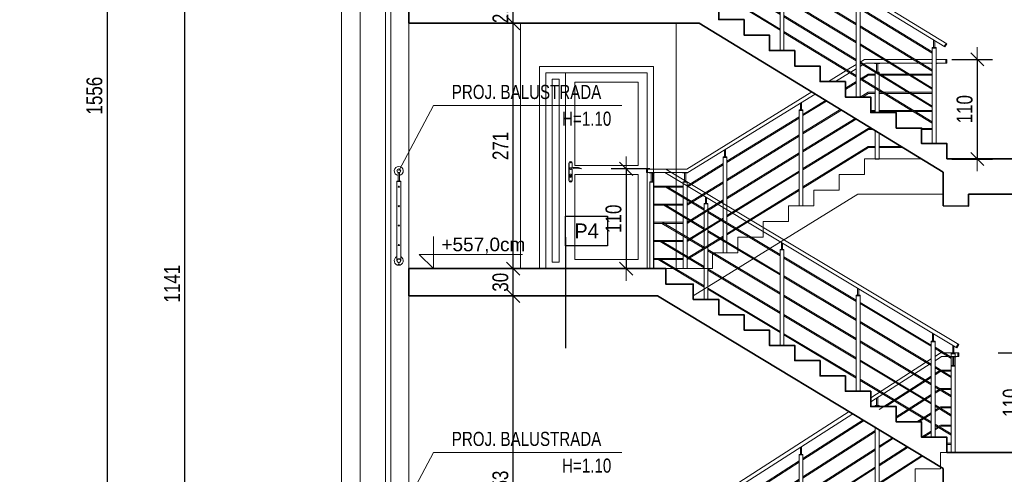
# Model space of a CAD drawing. Header units: millimetres. Extents: x -539 to 9013, y -5271 to -2164.
# Tile 3 of 15: x 305 to 1392, y -3929 to -3427. Entities that reach past the tile are written whole.
import ezdxf
from ezdxf.enums import TextEntityAlignment as Align

# ---------------------------------------------------------------- set-up
doc = ezdxf.new("R2010")
doc.units = ezdxf.units.MM
for name, color, linetype, lineweight in [('BA_txc', 1, 'Continuous', 18), ('BA_txs', 2, 'Continuous', 18), ('PG_WIDOKOWE_CIENKIE', 1, 'Continuous', 18), ('PG_WYMIARY', 1, 'Continuous', 18), ('PG_ŚCIANY_SŁUPY', 4, 'Continuous', 35)]:
    doc.layers.add(name, color=color, linetype=linetype, lineweight=lineweight)
doc.layers.add('BS_TXG', color=2, linetype='Continuous')
doc.styles.add('BIKTG', font='BIKROMSW.SHX')
doc.styles.add('BIKTS', font='bikromsw.shx', dxfattribs={"width": 0.85})
doc.styles.add('BIKWYM', font='BIKROMSW.SHX', dxfattribs={"width": 0.8})
doc.styles.get("Standard").update_dxf_attribs({"font": 'arial.ttf'})
doc.dimstyles.new('BA_KR_50', dxfattribs={"dimscale": 0.5, "dimtxt": 25, "dimasz": 1.666667, "dimexe": 24, "dimexo": 0, "dimgap": 0, "dimtad": 0, "dimdec": 1, "dimrnd": 0.5, "dimzin": 9, "dimdsep": 46, "dimtxsty": 'BIKWYM', "dimblk": 'WYM-KR', "dimcen": 0, "dimdle": 20, "dimclrd": 256, "dimclre": 256, "dimclrt": 7, "dimadec": 0, "dimazin": 0, "dimtfac": 0.033333, "dimtdec": 1, "dimtmove": 0, "dimatfit": 3, "dimldrblk": 'WYM-KR', "dimfxl": 40, "dimfxlon": 1, "dimtvp": 0.8, "dimtolj": 1, "dimarcsym": 0})

# ---------------------------------------------------------------- blocks, each defined once
blk = doc.blocks.new('OZNWAR')
blk.add_lwpolyline([(-35, 0), (-35, 50), (35, 50), (35, 0)], close=True)
at = {"style": 'BIKTG'}
blk.add_attdef('OZNWAR', text='', height=25, dxfattribs=at).set_placement((0, 25), align=Align.MIDDLE)
blk = doc.blocks.new('SLUPEK')
blk.add_lwpolyline([(20496.3, -761.7), (20502.5, -761.7), (20502.5, -762.1), (20496.3, -762.1)], close=True)
for points in [[(20497.3, -867.7), (20497.3, -771.7), (20501.5, -771.7), (20501.5, -867.7), (20497.3, -867.7)], [(20498.8, -771.7), (20498.8, -762.1)], [(20500, -762.1), (20500, -771.7)], [(20497.3, -772.3), (20501.5, -772.3)]]:
    blk.add_lwpolyline(points)
blk = doc.blocks.new('balustrada_3')
for points in [[(997.3, -3591.5), (1018.5, -3591.5), (1342.1, -3785.4)], [(997.3, -3591.5), (997.3, -3595.5)], [(997.3, -3595.5), (1017.4, -3595.5), (1340, -3788.8)], [(998.3, -3591.5), (998.3, -3595.5)], [(1005.4, -3701.5), (1005.4, -3595.5)], [(1018.9, -3610.3), (1005.4, -3610.3)], [(1018.6, -3611.5), (1005.4, -3611.5)], [(1018.6, -3611.5), (1060.9, -3636.9)], [(1018.9, -3610.3), (1060.9, -3635.5)], [(1016.8, -3630.3), (1005.4, -3630.3)], [(1016.5, -3631.5), (1005.4, -3631.5)], [(1016.5, -3631.5), (1060.9, -3658.1)], [(1016.8, -3630.3), (1060.9, -3656.7)], [(1062.4, -3629.5), (1062.4, -3622.4)], [(1063.6, -3629.5), (1063.6, -3623.2)], [(1065.1, -3638.1), (1144.9, -3685.9)], [(1065.1, -3639.5), (1144.9, -3687.3)], [(1014.7, -3650.3), (1005.4, -3650.3)], [(1014.4, -3651.5), (1005.4, -3651.5)], [(1014.4, -3651.5), (1060.9, -3679.3)], [(1014.7, -3650.3), (1060.9, -3677.9)], [(1065.1, -3659.3), (1144.9, -3707.1)], [(1065.1, -3660.7), (1144.9, -3708.5)], [(1012.7, -3670.3), (1005.4, -3670.3)], [(1012.3, -3671.5), (1005.4, -3671.5)], [(1012.3, -3671.5), (1060.9, -3700.6)], [(1012.7, -3670.3), (1060.9, -3699.2)], [(1146.4, -3680.2), (1146.4, -3672.8)], [(1147.6, -3680.2), (1147.6, -3673.5)], [(1065.1, -3680.5), (1144.9, -3728.3)], [(1065.1, -3681.9), (1144.9, -3729.7)], [(1010.6, -3690.3), (1005.4, -3690.3)], [(1010.3, -3691.5), (1005.4, -3691.5)], [(1010.3, -3691.5), (1060.9, -3721.8)], [(1010.6, -3690.3), (1060.9, -3720.4)], [(1149.1, -3688.4), (1228.9, -3736.2)], [(1149.1, -3689.8), (1228.9, -3737.6)], [(1065.1, -3701.7), (1144.9, -3749.5)], [(1065.1, -3703.1), (1144.9, -3750.9)], [(1149.1, -3709.6), (1228.9, -3757.4)], [(1149.1, -3711), (1228.9, -3758.8)], [(1065.1, -3722.9), (1144.9, -3770.7)], [(1065.1, -3724.3), (1144.9, -3772.1)], [(1230.4, -3730.9), (1230.4, -3723.1)], [(1231.6, -3730.9), (1231.6, -3723.8)], [(1149.1, -3730.8), (1228.9, -3778.6)], [(1149.1, -3732.2), (1228.9, -3780)], [(1233.1, -3738.7), (1311.6, -3785.8)], [(1233.1, -3740.1), (1311.6, -3787.2)], [(1149.1, -3752.1), (1228.9, -3799.9)], [(1149.1, -3753.5), (1228.9, -3801.3)], [(1233.1, -3760), (1311.6, -3807)], [(1233.1, -3761.4), (1311.6, -3808.4)], [(1313.2, -3781.6), (1313.2, -3772.7)], [(1149.1, -3773.3), (1228.9, -3821.1)], [(1149.1, -3774.7), (1228.9, -3822.5)], [(1233.1, -3781.2), (1311.6, -3828.2)], [(1233.1, -3782.6), (1311.6, -3829.6)], [(1314.4, -3781.6), (1314.4, -3773.4)], [(1315.9, -3788.3), (1333.9, -3799.1)], [(1315.9, -3789.7), (1333.9, -3800.5)], [(1335.4, -3794.9), (1335.4, -3786.1)], [(1336.6, -3794.9), (1336.6, -3786.8)], [(1339.2, -3788.3), (1341.2, -3784.9)], [(1340, -3788.8), (1342.1, -3785.4)], [(1233.1, -3802.4), (1311.6, -3849.5)], [(1233.1, -3803.8), (1311.6, -3850.9)], [(1315.9, -3809.6), (1333.9, -3820.4)], [(1315.9, -3811), (1333.9, -3821.7)], [(1233.1, -3823.6), (1311.6, -3870.7)], [(1233.1, -3825), (1311.6, -3872.1)], [(1315.9, -3830.8), (1333.9, -3841.6)], [(1315.9, -3832.2), (1333.9, -3843)], [(1315.9, -3852), (1333.9, -3862.8)], [(1315.9, -3853.4), (1333.9, -3864.2)], [(1315.9, -3873.2), (1333.9, -3884)], [(1315.9, -3874.6), (1333.9, -3885.4)]]:
    blk.add_lwpolyline(points)
for points in [[(1060.9, -3735.5), (1065.1, -3735.5), (1065.1, -3629.5), (1060.9, -3629.5)], [(1065.1, -3630.1), (1060.9, -3630.1), (1060.9, -3629.5), (1065.1, -3629.5)], [(1144.9, -3786.2), (1149.1, -3786.2), (1149.1, -3680.2), (1144.9, -3680.2)], [(1149.1, -3680.8), (1144.9, -3680.8), (1144.9, -3680.2), (1149.1, -3680.2)], [(1228.9, -3836.9), (1233.1, -3836.9), (1233.1, -3730.9), (1228.9, -3730.9)], [(1233.1, -3731.5), (1228.9, -3731.5), (1228.9, -3730.9), (1233.1, -3730.9)], [(1311.6, -3887.6), (1315.9, -3887.6), (1315.9, -3781.6), (1311.6, -3781.6)], [(1315.9, -3782.2), (1311.6, -3782.2), (1311.6, -3781.6), (1315.9, -3781.6)], [(1333.9, -3904.5), (1338.1, -3904.5), (1338.1, -3794.9), (1333.9, -3794.9)], [(1338.1, -3795.5), (1333.9, -3795.5), (1333.9, -3794.9), (1338.1, -3794.9)]]:
    blk.add_lwpolyline(points, close=True)
at = {"xscale": -1}
blk.add_blockref('SLUPEK', (21502.6, -2833.8), dxfattribs=at)
blk = doc.blocks.new('balustrada_5')
for points in [[(1329, -3453.4), (1077, -3299.5), (1056.9, -3299.5)], [(1056.9, -3299.5), (1056.9, -3303.5)], [(1326.9, -3456.8), (1075.9, -3303.5), (1056.9, -3303.5)], [(1057.9, -3299.5), (1057.9, -3303.5)], [(1077, -3318.2), (1065.1, -3318.2)], [(1076.7, -3319.4), (1065.1, -3319.4)], [(1144.9, -3361.1), (1076.7, -3319.4)], [(1144.9, -3359.7), (1077, -3318.2)], [(1077, -3338.1), (1065.1, -3338.1)], [(1076.7, -3339.3), (1065.1, -3339.3)], [(1144.9, -3381), (1076.7, -3339.3)], [(1144.9, -3379.6), (1077, -3338.1)], [(1146.4, -3354.8), (1146.4, -3346.5)], [(1147.6, -3347.3), (1147.6, -3354.8)], [(1077, -3358), (1065.1, -3358)], [(1076.7, -3359.2), (1065.1, -3359.2)], [(1144.9, -3400.9), (1076.7, -3359.2)], [(1144.9, -3399.5), (1077, -3358)], [(1144.9, -3460.8), (1144.9, -3354.8), (1149.1, -3354.8), (1149.1, -3460.8), (1144.9, -3460.8)], [(1144.9, -3355.4), (1149.1, -3355.4)], [(1228.9, -3411), (1149.1, -3362.2)], [(1228.9, -3412.4), (1149.1, -3363.7)], [(1077, -3378), (1065.1, -3378)], [(1076.7, -3379.2), (1065.1, -3379.2)], [(1144.9, -3420.8), (1076.7, -3379.2)], [(1144.9, -3419.4), (1077, -3378)], [(1228.9, -3430.9), (1149.1, -3382.2)], [(1228.9, -3432.3), (1149.1, -3383.6)], [(1077, -3395.5), (1065.1, -3395.5)], [(1076.7, -3396.7), (1065.1, -3396.7)], [(1144.9, -3438.4), (1076.7, -3396.7)], [(1144.9, -3437), (1077, -3395.5)], [(1228.9, -3450.8), (1149.1, -3402.1)], [(1230.4, -3406.1), (1230.4, -3397.8)], [(1231.6, -3398.6), (1231.6, -3406.1)], [(1228.9, -3452.2), (1149.1, -3403.5)], [(1228.9, -3512.1), (1228.9, -3406.1), (1233.1, -3406.1), (1233.1, -3512.1), (1228.9, -3512.1)], [(1228.9, -3406.7), (1233.1, -3406.7)], [(1312.9, -3462.3), (1233.1, -3413.5)], [(1228.9, -3470.7), (1149.1, -3422)], [(1228.9, -3472.1), (1149.1, -3423.4)], [(1312.9, -3463.7), (1233.1, -3415)], [(1312.9, -3482.2), (1233.1, -3433.5)], [(1312.9, -3483.6), (1233.1, -3434.9)], [(1228.9, -3488.3), (1149.1, -3439.6)], [(1228.9, -3489.7), (1149.1, -3441)], [(1312.9, -3502.1), (1233.1, -3453.4)], [(1312.9, -3503.5), (1233.1, -3454.8)], [(1312.9, -3563.4), (1312.9, -3457.4), (1317.1, -3457.4), (1317.1, -3563.4), (1312.9, -3563.4)], [(1314.4, -3457.4), (1314.4, -3449.1)], [(1315.6, -3449.9), (1315.6, -3457.4)], [(1326.1, -3456.2), (1328.1, -3452.8)], [(1326.9, -3456.8), (1329, -3453.4)], [(1312.9, -3458), (1317.1, -3458)], [(1312.9, -3522), (1233.1, -3473.3)], [(1312.9, -3523.4), (1233.1, -3474.7)], [(1312.9, -3539.6), (1233.1, -3490.9)], [(1312.9, -3541), (1233.1, -3492.3)]]:
    blk.add_lwpolyline(points)
blk.add_blockref('SLUPEK', (-19436.4, -2541.8))
blk = doc.blocks.new('WYM-KR')
at = {"linetype": 'ByBlock'}
blk.add_line((11.52, 0), (-11.52, 0), dxfattribs=at)
at = {"color": 7, "linetype": 'ByBlock'}
blk.add_line((6.24, 6.24), (-6.24, -6.24), dxfattribs=at)
blk = doc.blocks.new('*D368')
at = {"layer": 'Defpoints', "color": 0, "transparency": 16777216}
for p in [(1001.1, -3591.3), (974.9, -3701.5), (1001.1, -3701.5)]:
    blk.add_point(p, dxfattribs=at)
at = {"layer": 'PG_WYMIARY', "lineweight": -2, "transparency": 16777216}
for p, q in [((1001.1, -3591.3), (958.1, -3591.3)), ((974.9, -3592.5), (974.9, -3700.3)), ((1001.1, -3701.5), (958.1, -3701.5))]:
    blk.add_line(p, q, dxfattribs=at)
at = {"layer": 'PG_WYMIARY', "lineweight": -2, "transparency": 16777216, "xscale": 1.166666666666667, "yscale": 1.166666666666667, "zscale": 1.166666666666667}
for p, rotation in [((974.9, -3591.3), 90), ((974.9, -3701.5), 270)]:
    blk.add_blockref('WYM-KR', p, dxfattribs=dict(at, rotation=rotation))
at = {"layer": 'PG_WYMIARY', "color": 7, "transparency": 16777216, "insert": (960.9, -3646.4), "char_height": 17.5, "attachment_point": 5, "rotation": 90, "style": 'BIKWYM'}
blk.add_mtext('\\A1;110', dxfattribs=at)
blk = doc.blocks.new('balustrada_4')
for points in [[(1228.9, -3476.1), (1218.9, -3482.2)], [(1258.8, -3470.5), (1238, -3470.5), (1233.1, -3473.5)], [(1233.1, -3478.2), (1235.9, -3476.4)], [(1237.1, -3475.7), (1239.1, -3474.5), (1265.3, -3474.5)], [(1251.4, -3484.5), (1251.4, -3474.9)], [(1252.6, -3474.9), (1252.6, -3484.5)], [(1291.4, -3470.5), (1261.1, -3470.5)], [(1267.6, -3474.5), (1297.9, -3474.5)], [(1312.9, -3470.5), (1293.7, -3470.5)], [(1300.2, -3474.5), (1312.9, -3474.5)], [(1312.9, -3474.9), (1311.9, -3474.9), (1311.9, -3474.5), (1312.9, -3474.5)], [(1329, -3470.5), (1317.1, -3470.5)], [(1317.1, -3474.5), (1318.1, -3474.5), (1318.1, -3474.9), (1317.1, -3474.9)], [(1317.1, -3474.5), (1329, -3474.5)], [(1328, -3470.5), (1328, -3474.5)], [(1329, -3470.5), (1329, -3474.5)], [(1217.8, -3482.9), (1198.3, -3495)], [(1205.9, -3495), (1221.6, -3485.3)], [(1222.8, -3484.6), (1228.9, -3480.8)], [(1234.3, -3491.6), (1242, -3486.8), (1249.9, -3486.8)], [(1235.4, -3492.3), (1242.3, -3488), (1249.9, -3488)], [(1249.9, -3501.1), (1249.9, -3484.9)], [(1249.9, -3485.1), (1250.1, -3485.1)], [(1251.4, -3484.5), (1254.1, -3484.5), (1254.1, -3486.1)], [(1252.4, -3485.1), (1254.1, -3485.1)], [(1254.1, -3487.5), (1254.1, -3503.7)], [(1254.1, -3488), (1254.9, -3488)], [(1255.2, -3486.8), (1285.5, -3486.8)], [(1257.2, -3488), (1287.5, -3488)], [(1287.9, -3486.8), (1312.9, -3486.8)], [(1289.8, -3488), (1312.9, -3488)], [(1312.9, -3563.4), (1312.9, -3484.5)], [(1317.1, -3484.5), (1317.1, -3563.4)], [(1217, -3502.2), (1228.9, -3494.9)], [(1217, -3503.6), (1228.9, -3496.3)], [(1233.1, -3493.7), (1234.3, -3493)], [(997.3, -3595.5), (1043.1, -3595.5), (1183.6, -3508.7)], [(1179.8, -3506.4), (1042, -3591.5)], [(1233.4, -3512.1), (1242, -3506.8)], [(1235.7, -3512.1), (1242.3, -3508)], [(1242, -3506.8), (1249.9, -3506.8)], [(1242.3, -3508), (1249.9, -3508)], [(1249.9, -3529.2), (1249.9, -3502.5)], [(1254.1, -3505.1), (1254.1, -3529.2)], [(1254.1, -3506.8), (1256.9, -3506.8)], [(1254.1, -3508), (1258.8, -3508)], [(1259.2, -3506.8), (1285.6, -3506.8)], [(1261.1, -3508), (1287.6, -3508)], [(1287.9, -3506.8), (1312.9, -3506.8)], [(1289.9, -3508), (1312.9, -3508)], [(1167.4, -3526.3), (1167.4, -3518.7)], [(1167.4, -3526.3), (1167.4, -3518.7)], [(1168.6, -3526.3), (1168.6, -3517.9)], [(1168.6, -3526.3), (1168.6, -3517.9)], [(1170.1, -3531.2), (1195.1, -3515.8)], [(1170.1, -3532.6), (1196.2, -3516.5)], [(1170.1, -3551.1), (1211.3, -3525.7)], [(1170.1, -3552.5), (1212.5, -3526.4)], [(1245, -3526.8), (1249.9, -3526.8)], [(1245, -3528), (1249.9, -3528)], [(1254.1, -3526.8), (1289.6, -3526.8)], [(1254.1, -3528), (1291.5, -3528)], [(1291.9, -3526.8), (1312.9, -3526.8)], [(1293.8, -3528), (1312.9, -3528)], [(1086.1, -3583), (1165.9, -3533.8)], [(1086.1, -3584.4), (1165.9, -3535.2)], [(1170.1, -3571.1), (1227.6, -3535.6)], [(1170.1, -3572.5), (1228.8, -3536.3)], [(1086.1, -3603), (1165.9, -3553.8)], [(1086.1, -3604.4), (1165.9, -3555.2)], [(1170.1, -3591.1), (1242, -3546.8)], [(1170.1, -3592.5), (1242.3, -3548)], [(1242, -3546.8), (1245.8, -3546.8)], [(1242.3, -3548), (1247.8, -3548)], [(1249.9, -3580.5), (1249.9, -3549.2)], [(1254.1, -3551.8), (1254.1, -3580.5), (1249.9, -3580.5)], [(1301, -3546.8), (1312.9, -3546.8)], [(1301, -3548), (1312.9, -3548)], [(1083.4, -3578.2), (1083.4, -3570.6)], [(1083.4, -3578.2), (1083.4, -3570.6)], [(1084.6, -3578.2), (1084.6, -3569.8)], [(1084.6, -3578.2), (1084.6, -3569.8)], [(1086.1, -3623), (1165.9, -3573.7)], [(1086.1, -3624.4), (1165.9, -3575.1)], [(1170.1, -3611.1), (1242, -3566.7)], [(1170.1, -3612.5), (1242.3, -3567.9)], [(1242, -3566.7), (1249.9, -3566.7)], [(1242.3, -3567.9), (1249.9, -3567.9)], [(1254.1, -3566.7), (1278.5, -3566.7)], [(1254.1, -3567.9), (1280.5, -3567.9)], [(1042.2, -3610.2), (1081.9, -3585.6)], [(1042.2, -3611.6), (1081.9, -3587)], [(997.3, -3591.5), (1042, -3591.5)], [(1086.1, -3642.9), (1165.9, -3593.7)], [(1086.1, -3644.4), (1165.9, -3595.1)], [(1037.9, -3605.4), (1037.9, -3701.5)], [(1042.2, -3605.4), (1042.2, -3623.4)], [(1042.2, -3630.1), (1081.9, -3605.6)], [(1042.2, -3631.5), (1081.9, -3607)], [(1037.9, -3610.4), (1005.4, -3610.4)], [(1005.4, -3611.6), (1037.9, -3611.6)], [(1086.1, -3662.9), (1165.9, -3613.7)], [(1086.1, -3664.3), (1165.9, -3615.1)], [(1037.9, -3630.3), (1005.4, -3630.3)], [(1042.2, -3650.1), (1081.9, -3625.6)], [(1042.2, -3651.5), (1081.9, -3627)], [(1005.4, -3631.5), (1037.9, -3631.5)], [(1037.9, -3650.3), (1005.4, -3650.3)], [(1005.4, -3651.5), (1037.9, -3651.5)], [(1042.2, -3670.1), (1081.9, -3645.6)], [(1042.2, -3671.5), (1081.9, -3647)], [(1037.9, -3670.3), (1005.4, -3670.3)], [(1005.4, -3671.5), (1037.9, -3671.5)], [(1042.2, -3690.1), (1081.9, -3665.5)], [(1042.2, -3691.5), (1081.9, -3667)], [(1037.9, -3690.3), (1005.4, -3690.3)], [(1005.4, -3691.5), (1037.9, -3691.5)]]:
    blk.add_lwpolyline(points)
for points in [[(1248.9, -3474.5), (1255.1, -3474.5), (1255.1, -3474.9), (1248.9, -3474.9)], [(1165.9, -3632.3), (1170.1, -3632.3), (1170.1, -3526.3), (1165.9, -3526.3)], [(1170.1, -3526.9), (1165.9, -3526.9), (1165.9, -3526.3), (1170.1, -3526.3)], [(1165.9, -3632.3), (1170.1, -3632.3), (1170.1, -3526.3), (1165.9, -3526.3)], [(1170.1, -3526.9), (1165.9, -3526.9), (1165.9, -3526.3), (1170.1, -3526.3)], [(1081.9, -3684.2), (1086.1, -3684.2), (1086.1, -3578.2), (1081.9, -3578.2)], [(1086.1, -3578.8), (1081.9, -3578.8), (1081.9, -3578.2), (1086.1, -3578.2)], [(1081.9, -3684.2), (1086.1, -3684.2), (1086.1, -3578.2), (1081.9, -3578.2)], [(1086.1, -3578.8), (1081.9, -3578.8), (1081.9, -3578.2), (1086.1, -3578.2)]]:
    blk.add_lwpolyline(points, close=True)
blk.add_blockref('SLUPEK', (-19459.4, -2833.8))
blk = doc.blocks.new('balustrada_2')
for points in [[(1311.6, -3887.6), (1315.9, -3887.6), (1315.9, -3781.6), (1311.6, -3781.6)], [(1254.1, -3853.1), (1249.9, -3853.1), (1249.9, -3852.5), (1254.1, -3852.5)], [(1254.1, -3853.1), (1249.9, -3853.1), (1249.9, -3852.5), (1254.1, -3852.5)], [(1165.9, -4012.5), (1170.1, -4012.5), (1170.1, -3906.5), (1165.9, -3906.5)], [(1170.1, -3907.1), (1165.9, -3907.1), (1165.9, -3906.5), (1170.1, -3906.5)], [(1165.9, -4012.5), (1170.1, -4012.5), (1170.1, -3906.5), (1165.9, -3906.5)], [(1170.1, -3907.1), (1165.9, -3907.1), (1165.9, -3906.5), (1170.1, -3906.5)], [(1086.1, -3961.1), (1081.9, -3961.1), (1081.9, -3960.5), (1086.1, -3960.5)], [(1086.1, -3961.1), (1081.9, -3961.1), (1081.9, -3960.5), (1086.1, -3960.5)], [(1065.1, -3974.3), (1060.9, -3974.3), (1060.9, -3973.7), (1065.1, -3973.7)], [(1065.1, -3974.3), (1060.9, -3974.3), (1060.9, -3973.7), (1065.1, -3973.7)], [(1060.9, -4084.5), (1065.1, -4084.5), (1065.1, -3978.5), (1060.9, -3978.5)]]:
    blk.add_lwpolyline(points, close=True)
for points in [[(1315.9, -3798.4), (1322, -3794.5), (1323.7, -3794.5)], [(1315.9, -3798.4), (1322, -3794.5)], [(1326.1, -3794.5), (1342.1, -3794.5)], [(1245, -3844), (1311.6, -3801.1)], [(1245, -3844), (1311.6, -3801.1)], [(1315.9, -3803.1), (1323.2, -3798.5), (1330.4, -3798.5)], [(1332.7, -3798.5), (1342.1, -3798.5)], [(1245, -3848.7), (1311.6, -3805.9)], [(1315.9, -3817.4), (1321.1, -3814.1)], [(1315.9, -3818.8), (1322.2, -3814.8)], [(1322.4, -3813.5), (1333.9, -3813.5)], [(1324.4, -3814.7), (1333.9, -3814.7)], [(1254.1, -3857.1), (1311.6, -3820.1)], [(1261.6, -3853.8), (1311.6, -3821.6)], [(1315.9, -3837.6), (1320.3, -3834.8)], [(1315.9, -3839.1), (1321.4, -3835.5)], [(1321.4, -3834.1), (1322, -3833.7), (1333.9, -3833.7)], [(1322.7, -3834.9), (1333.9, -3834.9)], [(1251.4, -3852.5), (1251.4, -3844.6)], [(1251.4, -3852.5), (1251.4, -3844.6)], [(1252.6, -3852.5), (1252.6, -3843.8)], [(1252.6, -3852.5), (1252.6, -3843.8)], [(1273, -3865.2), (1311.6, -3840.4)], [(1273, -3866.6), (1311.6, -3841.8)], [(1056.9, -3964.9), (1221.2, -3859.3)], [(1056.9, -3964.9), (1221.2, -3859.3)], [(1254.1, -3853.8), (1254.1, -3852.5), (1249.9, -3852.5), (1249.9, -3853.8)], [(1254.1, -3853.8), (1254.1, -3852.5), (1249.9, -3852.5), (1249.9, -3853.8)], [(1315.9, -3857.8), (1319.4, -3855.5)], [(1315.9, -3859.3), (1320.6, -3856.2)], [(1320.6, -3854.8), (1322, -3853.9), (1333.9, -3853.9)], [(1321.7, -3855.5), (1322.4, -3855.1), (1333.9, -3855.1)], [(1059.1, -3968.2), (1225, -3861.6)], [(1170.1, -3911.1), (1236.4, -3868.5)], [(1170.1, -3912.5), (1237.6, -3869.2)], [(1295.9, -3870.7), (1311.6, -3860.6)], [(1298.2, -3870.7), (1311.6, -3862)], [(1170.1, -3931.3), (1249.9, -3880)], [(1170.1, -3932.7), (1249.9, -3881.5)], [(1249.9, -3876.6), (1249.9, -3958.5), (1254.1, -3958.5), (1254.1, -3879.2)], [(1249.9, -3876.6), (1249.9, -3958.5), (1254.1, -3958.5), (1254.1, -3879.2)], [(1301.1, -3887.6), (1311.6, -3880.8)], [(1315.9, -3878), (1318.6, -3876.3)], [(1315.9, -3879.5), (1319.8, -3877)], [(1319.8, -3875.5), (1322, -3874.1), (1333.9, -3874.1)], [(1320.9, -3876.2), (1322.4, -3875.3), (1333.9, -3875.3)], [(1254.1, -3897.5), (1268.8, -3888.1)], [(1254.1, -3899), (1270, -3888.8)], [(1303.3, -3887.6), (1311.6, -3882.2)], [(1167.4, -3906.5), (1167.4, -3898.6)], [(1167.4, -3906.5), (1167.4, -3898.6)], [(1168.6, -3906.5), (1168.6, -3897.8)], [(1168.6, -3906.5), (1168.6, -3897.8)], [(1170.1, -3951.5), (1249.9, -3900.3)], [(1170.1, -3953), (1249.9, -3901.7)], [(1254.1, -3917.7), (1285.1, -3897.9)], [(1254.1, -3919.2), (1286.2, -3898.5)], [(1329, -3894.3), (1333.9, -3894.3)], [(1329, -3895.5), (1333.9, -3895.5)], [(1086.1, -3965.1), (1165.9, -3913.8)], [(1254.1, -3938), (1301.3, -3907.6)], [(1254.1, -3939.4), (1302.4, -3908.3)], [(1086.1, -3966.5), (1165.9, -3915.3)], [(1170.1, -3971.7), (1249.9, -3920.5)], [(1170.1, -3973.2), (1249.9, -3921.9)], [(1090.2, -3982.7), (1165.9, -3934)], [(1091.4, -3983.4), (1165.9, -3935.5)], [(1170.1, -3992), (1249.9, -3940.7)], [(1170.1, -3993.4), (1249.9, -3942.1)], [(1083.4, -3960.5), (1083.4, -3952.6)], [(1083.4, -3960.5), (1083.4, -3952.6)], [(1084.6, -3960.5), (1084.6, -3951.8)], [(1084.6, -3960.5), (1084.6, -3951.8)], [(1106.2, -3992.6), (1165.9, -3954.3)], [(1107.3, -3993.3), (1165.9, -3955.7)], [(1056.9, -3964.9), (1059.1, -3968.2)], [(1057.8, -3964.3), (1059.9, -3967.7)], [(1062.4, -3973.7), (1062.4, -3966.1)], [(1062.4, -3973.7), (1062.4, -3966.1)], [(1063.6, -3973.7), (1063.6, -3965.3)], [(1063.6, -3973.7), (1063.6, -3965.3)], [(1071.6, -3974.5), (1081.9, -3967.8)], [(1086.1, -3980.1), (1086.1, -3960.5), (1081.9, -3960.5), (1081.9, -3977.5)], [(1086.1, -3980.1), (1086.1, -3960.5), (1081.9, -3960.5), (1081.9, -3977.5)], [(1065.1, -3980), (1067.6, -3978.5)], [(1073.8, -3974.5), (1081.9, -3969.3)], [(1122.2, -4002.5), (1165.9, -3974.5)], [(1123.3, -4003.2), (1165.9, -3975.9)], [(1075.3, -3992.3), (1081.9, -3988)], [(1076.5, -3993), (1081.9, -3989.5)], [(1081.9, -3982.2), (1081.9, -3996.3)], [(1081.9, -3982.2), (1081.9, -3996.3)], [(1086.1, -3999), (1086.1, -3984.8)], [(1086.1, -3999), (1086.1, -3984.8)], [(1086.1, -3985.3), (1086.5, -3985.1)], [(1086.1, -3986.7), (1087.6, -3985.8)], [(1065.1, -3998.8), (1074.2, -3993)], [(1065.1, -4000.2), (1075.3, -3993.7)], [(1081.9, -3997.7), (1081.9, -4016.3)], [(1081.9, -3997.7), (1081.9, -4016.3)], [(1086.1, -4019), (1086.1, -4000.4)], [(1086.1, -4019), (1086.1, -4000.4)], [(1091.3, -4002.2), (1102.5, -3995)], [(1092.4, -4002.9), (1103.6, -3995.7)], [(1138.2, -4012.5), (1165.9, -3994.7)], [(1139.3, -4013.2), (1165.9, -3996.1)], [(1074, -4013.3), (1081.9, -4008.3)], [(1076.2, -4013.3), (1081.9, -4009.7)], [(1086.1, -4005.5), (1090.2, -4002.9)], [(1086.1, -4007), (1091.3, -4003.6)], [(1107.3, -4012.1), (1118.5, -4004.9)], [(1108.4, -4012.8), (1119.6, -4005.6)], [(1065.1, -4019), (1072.2, -4014.5)], [(1065.1, -4020.5), (1074.4, -4014.5)], [(1081.9, -4017.8), (1081.9, -4036.4)], [(1081.9, -4017.8), (1081.9, -4036.4)], [(1086.1, -4039), (1086.1, -4020.4)], [(1086.1, -4039), (1086.1, -4020.4)], [(1091.5, -4022.3), (1106.2, -4012.8)], [(1092.6, -4023), (1107.3, -4013.5)], [(1107.5, -4032.2), (1122.2, -4022.8)], [(1123.3, -4022.1), (1134.5, -4014.9)], [(1124.4, -4022.8), (1135.6, -4015.6)], [(1074.3, -4033.3), (1081.9, -4028.5)], [(1076.5, -4033.3), (1081.9, -4029.9)], [(1086.1, -4025.7), (1090.4, -4023)], [(1086.1, -4027.2), (1091.5, -4023.7)], [(1091.6, -4042.4), (1106.3, -4033)], [(1092.8, -4043.1), (1107.5, -4033.7)], [(1108.6, -4032.9), (1123.3, -4023.5)], [(1065.1, -4039.2), (1072.5, -4034.5)], [(1065.1, -4040.7), (1074.7, -4034.5)], [(1081.9, -4037.8), (1081.9, -4056.4)], [(1081.9, -4037.8), (1081.9, -4056.4)], [(1086.1, -4059), (1086.1, -4040.4)], [(1086.1, -4059), (1086.1, -4040.4)], [(1086.1, -4046), (1090.5, -4043.1)], [(1086.1, -4047.4), (1091.6, -4043.8)], [(1065.1, -4059.5), (1072.8, -4054.5)], [(1065.1, -4060.9), (1075, -4054.5)], [(1074.6, -4053.3), (1081.9, -4048.7)], [(1076.9, -4053.3), (1081.9, -4050.1)], [(1081.9, -4057.8), (1081.9, -4066.5), (1086.1, -4066.5), (1086.1, -4060.4)], [(1081.9, -4057.8), (1081.9, -4066.5), (1086.1, -4066.5), (1086.1, -4060.4)]]:
    blk.add_lwpolyline(points)
blk.add_blockref('SLUPEK', (-19163.4, -3036.8))
blk = doc.blocks.new('*D385')
at = {"layer": 'Defpoints', "color": 0, "transparency": 16777216}
for p in [(535.9, -2732.5), (317.7, -4288.5), (401.7, -4288.5)]:
    blk.add_point(p, dxfattribs=at)
at = {"layer": 'PG_WYMIARY', "lineweight": -2, "transparency": 16777216}
for p, q in [((429.7, -2732.5), (384.9, -2732.5)), ((401.7, -2733.6), (401.7, -4287.3)), ((373.7, -4288.5), (418.5, -4288.5))]:
    blk.add_line(p, q, dxfattribs=at)
at = {"layer": 'PG_WYMIARY', "lineweight": -2, "transparency": 16777216, "xscale": 1.166666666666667, "yscale": 1.166666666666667, "zscale": 1.166666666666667}
for p, rotation in [((401.7, -2732.5), 90), ((401.7, -4288.5), 270)]:
    blk.add_blockref('WYM-KR', p, dxfattribs=dict(at, rotation=rotation))
at = {"layer": 'PG_WYMIARY', "color": 7, "transparency": 16777216, "insert": (387.7, -3510.5), "char_height": 17.5, "attachment_point": 5, "rotation": 90, "style": 'BIKWYM'}
blk.add_mtext('\\A1;1556', dxfattribs=at)
blk = doc.blocks.new('*D386')
at = {"layer": 'Defpoints', "color": 0, "transparency": 16777216}
for p in [(560, -3147.5), (247.7, -4288.5), (487.3, -4288.5)]:
    blk.add_point(p, dxfattribs=at)
at = {"layer": 'PG_WYMIARY', "lineweight": -2, "transparency": 16777216}
for p, q in [((515.3, -3147.5), (470.5, -3147.5)), ((487.3, -3148.6), (487.3, -4287.3)), ((459.3, -4288.5), (504.1, -4288.5))]:
    blk.add_line(p, q, dxfattribs=at)
at = {"layer": 'PG_WYMIARY', "lineweight": -2, "transparency": 16777216, "xscale": 1.166666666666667, "yscale": 1.166666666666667, "zscale": 1.166666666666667}
for p, rotation in [((487.3, -3147.5), 90), ((487.3, -4288.5), 270)]:
    blk.add_blockref('WYM-KR', p, dxfattribs=dict(at, rotation=rotation))
at = {"layer": 'PG_WYMIARY', "color": 7, "transparency": 16777216, "insert": (473.3, -3718), "char_height": 17.5, "attachment_point": 5, "rotation": 90, "style": 'BIKWYM'}
blk.add_mtext('\\A1;1141', dxfattribs=at)
blk = doc.blocks.new('*D389')
at = {"layer": 'Defpoints', "color": 0, "transparency": 16777216}
for p in [(850, -3731.5), (872.2, -3731.5), (735, -4084.5)]:
    blk.add_point(p, dxfattribs=at)
at = {"layer": 'PG_WYMIARY', "lineweight": -2, "transparency": 16777216}
for p, q in [((872.2, -3731.5), (833.2, -3731.5)), ((850, -4083.3), (850, -3732.6)), ((822, -4084.5), (866.8, -4084.5))]:
    blk.add_line(p, q, dxfattribs=at)
at = {"layer": 'PG_WYMIARY', "lineweight": -2, "transparency": 16777216, "xscale": 1.166666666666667, "yscale": 1.166666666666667, "zscale": 1.166666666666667}
for p, rotation in [((850, -3731.5), 90), ((850, -4084.5), 270)]:
    blk.add_blockref('WYM-KR', p, dxfattribs=dict(at, rotation=rotation))
at = {"layer": 'PG_WYMIARY', "color": 7, "transparency": 16777216, "insert": (836, -3940.1), "char_height": 17.5, "attachment_point": 5, "rotation": 90, "style": 'BIKWYM'}
blk.add_mtext('\\A1;353', dxfattribs=at)
blk = doc.blocks.new('*D390')
at = {"layer": 'Defpoints', "color": 0, "transparency": 16777216}
for p in [(762, -3701.5), (850, -3701.5), (872.2, -3731.5)]:
    blk.add_point(p, dxfattribs=at)
at = {"layer": 'PG_WYMIARY', "lineweight": -2, "transparency": 16777216}
for p, q in [((822, -3701.5), (866.8, -3701.5)), ((850, -3730.3), (850, -3702.6)), ((872.2, -3731.5), (833.2, -3731.5))]:
    blk.add_line(p, q, dxfattribs=at)
at = {"layer": 'PG_WYMIARY', "lineweight": -2, "transparency": 16777216, "xscale": 1.166666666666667, "yscale": 1.166666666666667, "zscale": 1.166666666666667}
for p, rotation in [((850, -3701.5), 90), ((850, -3731.5), 270)]:
    blk.add_blockref('WYM-KR', p, dxfattribs=dict(at, rotation=rotation))
at = {"layer": 'PG_WYMIARY', "color": 7, "transparency": 16777216, "insert": (836, -3716.5), "char_height": 17.5, "attachment_point": 5, "rotation": 90, "style": 'BIKWYM'}
blk.add_mtext('\\A1;30', dxfattribs=at)
blk = doc.blocks.new('*D391')
at = {"layer": 'Defpoints', "color": 0, "transparency": 16777216}
for p in [(850, -3430.5), (850, -3430.5), (762, -3701.5)]:
    blk.add_point(p, dxfattribs=at)
at = {"layer": 'PG_WYMIARY', "lineweight": -2, "transparency": 16777216}
for p, q in [((850, -3430.5), (866.8, -3430.5)), ((850, -3700.3), (850, -3431.6)), ((822, -3701.5), (866.8, -3701.5))]:
    blk.add_line(p, q, dxfattribs=at)
at = {"layer": 'PG_WYMIARY', "lineweight": -2, "transparency": 16777216, "xscale": 1.166666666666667, "yscale": 1.166666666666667, "zscale": 1.166666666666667}
for p, rotation in [((850, -3430.5), 90), ((850, -3701.5), 270)]:
    blk.add_blockref('WYM-KR', p, dxfattribs=dict(at, rotation=rotation))
at = {"layer": 'PG_WYMIARY', "color": 7, "transparency": 16777216, "insert": (836, -3566), "char_height": 17.5, "attachment_point": 5, "rotation": 90, "style": 'BIKWYM'}
blk.add_mtext('\\A1;271', dxfattribs=at)
blk = doc.blocks.new('*D392')
at = {"layer": 'Defpoints', "color": 0, "transparency": 16777216}
for p in [(777.9, -3409.5), (850, -3409.5), (850, -3430.5)]:
    blk.add_point(p, dxfattribs=at)
at = {"layer": 'PG_WYMIARY', "lineweight": -2, "transparency": 16777216}
for p, q in [((822, -3409.5), (866.8, -3409.5)), ((850, -3429.3), (850, -3410.6)), ((850, -3430.5), (866.8, -3430.5))]:
    blk.add_line(p, q, dxfattribs=at)
at = {"layer": 'PG_WYMIARY', "lineweight": -2, "transparency": 16777216, "xscale": 1.166666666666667, "yscale": 1.166666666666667, "zscale": 1.166666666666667}
for p, rotation in [((850, -3409.5), 90), ((850, -3430.5), 270)]:
    blk.add_blockref('WYM-KR', p, dxfattribs=dict(at, rotation=rotation))
at = {"layer": 'PG_WYMIARY', "color": 7, "transparency": 16777216, "insert": (836, -3420), "char_height": 17.5, "attachment_point": 5, "rotation": 90, "style": 'BIKWYM'}
blk.add_mtext('\\A1;21', dxfattribs=at)
blk = doc.blocks.new('*D429')
at = {"layer": 'Defpoints', "color": 0, "transparency": 16777216}
for p in [(1329, -3470.5), (1329, -3580.5), (1362.6, -3580.5)]:
    blk.add_point(p, dxfattribs=at)
at = {"layer": 'PG_WYMIARY', "lineweight": -2, "transparency": 16777216}
for p, q in [((1334.6, -3470.5), (1379.4, -3470.5)), ((1362.6, -3471.6), (1362.6, -3579.3)), ((1334.6, -3580.5), (1379.4, -3580.5))]:
    blk.add_line(p, q, dxfattribs=at)
at = {"layer": 'PG_WYMIARY', "lineweight": -2, "transparency": 16777216, "xscale": 1.166666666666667, "yscale": 1.166666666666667, "zscale": 1.166666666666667}
for p, rotation in [((1362.6, -3470.5), 90), ((1362.6, -3580.5), 270)]:
    blk.add_blockref('WYM-KR', p, dxfattribs=dict(at, rotation=rotation))
at = {"layer": 'PG_WYMIARY', "color": 7, "transparency": 16777216, "insert": (1348.6, -3525.5), "char_height": 17.5, "attachment_point": 5, "rotation": 90, "style": 'BIKWYM'}
blk.add_mtext('\\A1;110', dxfattribs=at)
blk = doc.blocks.new('*D430')
at = {"layer": 'Defpoints', "color": 0, "transparency": 16777216}
for p in [(1329, -3794.5), (1329, -3904.5), (1413.5, -3904.5)]:
    blk.add_point(p, dxfattribs=at)
at = {"layer": 'PG_WYMIARY', "lineweight": -2, "transparency": 16777216}
for p, q in [((1385.5, -3794.5), (1430.3, -3794.5)), ((1413.5, -3795.6), (1413.5, -3903.3)), ((1385.5, -3904.5), (1430.3, -3904.5))]:
    blk.add_line(p, q, dxfattribs=at)
at = {"layer": 'PG_WYMIARY', "lineweight": -2, "transparency": 16777216, "xscale": 1.166666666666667, "yscale": 1.166666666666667, "zscale": 1.166666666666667}
for p, rotation in [((1413.5, -3794.5), 90), ((1413.5, -3904.5), 270)]:
    blk.add_blockref('WYM-KR', p, dxfattribs=dict(at, rotation=rotation))
at = {"layer": 'PG_WYMIARY', "color": 7, "transparency": 16777216, "insert": (1399.5, -3849.5), "char_height": 17.5, "attachment_point": 5, "rotation": 90, "style": 'BIKWYM'}
blk.add_mtext('\\A1;110', dxfattribs=at)

msp = doc.modelspace()

# ---------------------------------------------------------------- linework, layer by layer
at = {"layer": 'BA_txc', "color": 18, "true_color": 0x000000}
for p, q in [((761.96, -3665.83), (761.96, -3701.45)), ((761.96, -3701.45), (746.08, -3685.94)), ((746.08, -3685.94), (860.41, -3685.94))]:
    msp.add_line(p, q, dxfattribs=at)
at = {"layer": 'BS_TXG', "color": 18, "true_color": 0x000000}
msp.add_line((908, -3666.85), (908, -3789.39), dxfattribs=at)
at = {"layer": 'PG_WIDOKOWE_CIENKIE', "color": 18, "true_color": 0x000000}
for p, q in [((681, -3147.45), (681, -4084.45)), ((709, -3147.45), (709, -4084.45)), ((715, -3147.45), (715, -4084.45)), ((735, -3147.45), (735, -4084.45)), ((660.4, -3243.41), (660.4, -4288.45)), ((660.4, -3243.41), (660.4, -4258.45)), ((879, -3478.45), (879, -3701.45)), ((879, -3478.45), (1005, -3478.45)), ((1005, -3478.45), (1005, -3701.45)), ((886, -3701.45), (886, -3485.45)), ((886, -3485.45), (998, -3485.45)), ((908, -3485.45), (908, -3701.45)), ((998, -3485.45), (998, -3701.45)), ((893, -3694.45), (893, -3492.45)), ((893, -3492.45), (901, -3492.45)), ((901, -3492.45), (901, -3694.45)), ((918, -3495.45), (988, -3495.45)), ((918, -3495.45), (918, -3587.45)), ((988, -3495.45), (988, -3587.45)), ((911.7, -3585), (911.7, -3604.2)), ((911.9, -3604.2), (911.9, -3585)), ((915.1, -3585), (915.1, -3589.89)), ((915.3, -3585), (915.3, -3589.86)), ((988, -3587.45), (918, -3587.45)), ((723.16, -3604.78), (723.16, -3595.61)), ((724.36, -3604.78), (724.36, -3595.61)), ((912.5, -3598.25), (912.5, -3599.95)), ((913, -3600), (913, -3598.74)), ((914, -3600), (914, -3598.74)), ((914.5, -3598.25), (914.5, -3599.95)), ((915.1, -3591.35), (915.1, -3604.2)), ((915.3, -3591.29), (915.3, -3604.2)), ((918, -3597.45), (918, -3691.45)), ((988, -3597.45), (918, -3597.45)), ((988, -3597.45), (988, -3691.45)), ((721.64, -3692.78), (721.64, -3604.78)), ((725.88, -3604.78), (721.64, -3604.78)), ((725.88, -3605.38), (721.64, -3605.38)), ((725.88, -3692.78), (725.88, -3604.78)), ((901, -3694.45), (893, -3694.45)), ((988, -3691.45), (918, -3691.45)), ((1005, -3701.45), (879, -3701.45))]:
    msp.add_line(p, q, dxfattribs=at)
for points in [[(858, -3430.45), (858, -3701.45)], [(1030, -3430.45), (1030, -3701.45)], [(1070, -3701.45), (1070, -3684.15), (1098, -3684.15), (1098, -3666.85), (1126, -3666.85), (1126, -3649.55), (1154, -3649.55), (1154, -3632.25), (1182, -3632.25), (1182, -3614.95), (1210, -3614.95), (1210, -3597.65), (1238, -3597.65), (1238, -3580.45), (1301, -3580.45)], [(1049, -3731.68), (1230.82, -3619.45)], [(1230.82, -3619.45), (1325, -3619.45)], [(1070, -3701.45), (1018.5, -3701.45)], [(1341.08, -3798.45), (1341.08, -3794.45)], [(1342.08, -3798.45), (1342.08, -3794.45)], [(1070, -4084.45), (1070, -4066.45), (1098, -4066.45), (1098, -4048.45), (1126, -4048.45), (1126, -4030.45), (1154, -4030.45), (1154, -4012.45), (1182, -4012.45), (1182, -3994.45), (1210, -3994.45), (1210, -3976.45), (1238, -3976.45), (1238, -3958.45), (1266, -3958.45), (1266, -3940.45), (1294, -3940.45), (1294, -3922.45), (1322, -3922.45), (1322, -3904.45), (1329, -3904.45)]]:
    msp.add_lwpolyline(points, dxfattribs=at)
for centre, radius in [((913.5, -3584.3), 0.3), ((723.76, -3593.57), 2.12), ((723.76, -3593.57), 1.92), ((913.5, -3591.05), 1), ((913.5, -3604.9), 0.3), ((723.76, -3611.04), 0.6), ((723.76, -3632.49), 0.6), ((723.76, -3653.94), 0.6), ((723.76, -3675.39), 0.6), ((723.76, -3692.78), 2.12), ((723.76, -3692.78), 1.92), ((723.76, -3696.84), 0.6)]:
    msp.add_circle(centre, radius, dxfattribs=at)
for centre, radius, start, end in [((913.5, -3585), 1.8, 0, 180), ((913.5, -3585), 1.6, 0, 180), ((723.76, -3593.57), 5, 276.8921, 263.1079), ((913.5, -3598.25), 1, 0, 180), ((913.5, -3591.05), 0.85, 90, 311.71105), ((913.5, -3598.05), 0.85, 306.03188, 233.96812), ((918.3, -3610.34), 20.7, 71.11883, 103.40488), ((920.05, -3608.23), 17.59, 73.63501, 109.86977), ((924.86, -3591.05), 0.332, 295.21794, 64.78206), ((913.5, -3604.2), 1.8, 180, 0), ((913.5, -3604.2), 1.6, 180, 0), ((913.5, -3599.95), 1, 180, 0), ((913.5, -3600), 0.5, 180, 0), ((723.76, -3692.78), 5, 115.08738, 64.91262)]:
    msp.add_arc(centre, radius, start, end, dxfattribs=at)
at = {"layer": 'PG_WYMIARY', "color": 18, "true_color": 0x000000}
for points in [[(723.76, -3593.57), (762.11, -3521.36), (969.92, -3521.36)], [(723.76, -3976.57), (762.11, -3904.36), (969.91, -3904.36)]]:
    msp.add_lwpolyline(points, dxfattribs=at)
at = {"layer": 'PG_ŚCIANY_SŁUPY', "color": 18, "true_color": 0x000000}
for points in [[(1329, -3580.45), (1329, -3563.35), (1301, -3563.35), (1301, -3546.25), (1273, -3546.25), (1273, -3529.15), (1245, -3529.15), (1245, -3512.05), (1217, -3512.05), (1217, -3494.95), (1189, -3494.95), (1189, -3477.85), (1161, -3477.85), (1161, -3460.75), (1133, -3460.75), (1133, -3443.65), (1105, -3443.65), (1105, -3426.55), (1077, -3426.55), (1077, -3409.45), (735, -3409.45)], [(735, -3430.45), (735, -3409.45)], [(735, -3430.45), (1055.39, -3430.45)], [(1055.39, -3430.45), (1325, -3595.11)], [(1329, -3580.45), (1789, -3580.45), (1789, -3632.45), (1737, -3632.45), (1737, -3619.45), (1353, -3619.45), (1353, -3632.45), (1325, -3632.12), (1325, -3595.11)], [(1329, -3904.45), (1329, -3887.55), (1301, -3887.55), (1301, -3870.65), (1273, -3870.65), (1273, -3853.75), (1245, -3853.75), (1245, -3836.85), (1217, -3836.85), (1217, -3819.95), (1189, -3819.95), (1189, -3803.05), (1161, -3803.05), (1161, -3786.15), (1133, -3786.15), (1133, -3769.25), (1105, -3769.25), (1105, -3752.35), (1077, -3752.35), (1077, -3735.45), (1049, -3735.45), (1049, -3718.55), (1018.5, -3718.55), (1018.5, -3701.45), (735, -3701.45)], [(735, -3731.45), (735, -3701.45)], [(1009.37, -3731.45), (735, -3731.45)], [(1009.37, -3731.45), (1325, -3921.96)], [(1325, -3921.96), (1325, -3956.3), (1353, -3956.3), (1353, -3943.45), (1741.5, -3943.45), (1741.5, -3956.3), (1775, -3956.3), (1775, -3943.45), (2564, -3943.45), (2564, -3956.3), (2594.8, -3956.3), (2594.8, -3904.45), (1329, -3904.45)]]:
    msp.add_lwpolyline(points, dxfattribs=at)

# ---------------------------------------------------------------- block references
at = {"layer": 'BS_TXG', "color": 18, "true_color": 0x000000, "xscale": 0.6600000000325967, "yscale": 0.6600000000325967, "zscale": 0.6600000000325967, "rotation": 359.999998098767}
msp.add_blockref('OZNWAR', (931.1, -3676.38), dxfattribs=at).add_auto_attribs({'OZNWAR': 'P4'})
at = {"layer": 'PG_WIDOKOWE_CIENKIE', "color": 18, "true_color": 0x000000}
for name in ['balustrada_5', 'balustrada_4', 'balustrada_3', 'balustrada_2']:
    msp.add_blockref(name, (0, 0), dxfattribs=at)

# ---------------------------------------------------------------- texts
at = {"layer": 'BA_txc', "color": 18, "true_color": 0x000000, "insert": (770.86, -3667.26), "char_height": 15, "attachment_point": 1}
msp.add_mtext_dynamic_manual_height_columns('+557,0cm', width=67.1278, gutter_width=50, heights=[0], dxfattribs=at)
at = {"layer": 'BA_txs', "color": 18, "true_color": 0x000000, "style": 'BIKTS', "width": 0.8}
for s, p in [('PROJ. BALUSTRADA', (782.29, -3514.24)), ('H=1.10', (904.12, -3543.74)), ('PROJ. BALUSTRADA', (782.29, -3897.24)), ('H=1.10', (904.12, -3926.74))]:
    msp.add_text(s, height=15.6, dxfattribs=at).set_placement(p)

# ---------------------------------------------------------------- dimensions: what is measured, and where the dimension line sits
at = {"layer": 'PG_WYMIARY', "color": 18, "true_color": 0x000000}
for base, p1, p2, override, picture, middle in [((401.71, -4288.45), (535.89, -2732.45), (317.71, -4288.45), {"dimscale": 0.7}, '*D385', (387.71, -3510.45)), ((487.31, -4288.45), (560, -3147.45), (247.71, -4288.45), {"dimscale": 0.7}, '*D386', (473.31, -3717.95)), ((849.95, -3409.45), (849.95, -3430.45), (777.9, -3409.45), {"dimscale": 0.7, "dimtmove": 1}, '*D392', (835.95, -3419.95)), ((849.95, -3430.45), (761.96, -3701.45), (849.95, -3430.45), {"dimscale": 0.7, "dimtmove": 1}, '*D391', (835.95, -3565.95)), ((1362.62, -3580.45), (1329, -3470.46), (1329, -3580.45), {"dimscale": 0.7, "dimtmove": 1}, '*D429', (1348.62, -3525.46)), ((974.94, -3701.45), (1001.13, -3591.35), (1001.13, -3701.45), {"dimscale": 0.7}, '*D368', (960.94, -3646.4)), ((849.95, -3701.45), (872.19, -3731.45), (761.96, -3701.45), {"dimscale": 0.7, "dimtmove": 1}, '*D390', (835.95, -3716.45)), ((1413.5, -3904.45), (1329, -3794.46), (1329, -3904.45), {"dimscale": 0.7, "dimtmove": 1}, '*D430', (1399.5, -3849.46))]:
    dim = msp.add_linear_dim(base=base, p1=p1, p2=p2, angle=90, dimstyle='BA_KR_50', override=override, dxfattribs=at)
    dim.commit()
    dim.dimension.update_dxf_attribs({"geometry": picture, "text_midpoint": middle})
dim = msp.add_linear_dim(base=(849.95, -3731.45), p1=(735, -4084.45), p2=(872.19, -3731.45), angle=90, dimstyle='BA_KR_50', override={"dimscale": 0.7, "dimtmove": 1}, dxfattribs=at)
dim.commit()
dim.dimension.update_dxf_attribs({"geometry": '*D389', "text_midpoint": (849.95, -3940.1), "dimtype": 160})

doc.saveas('drawing.dxf')
